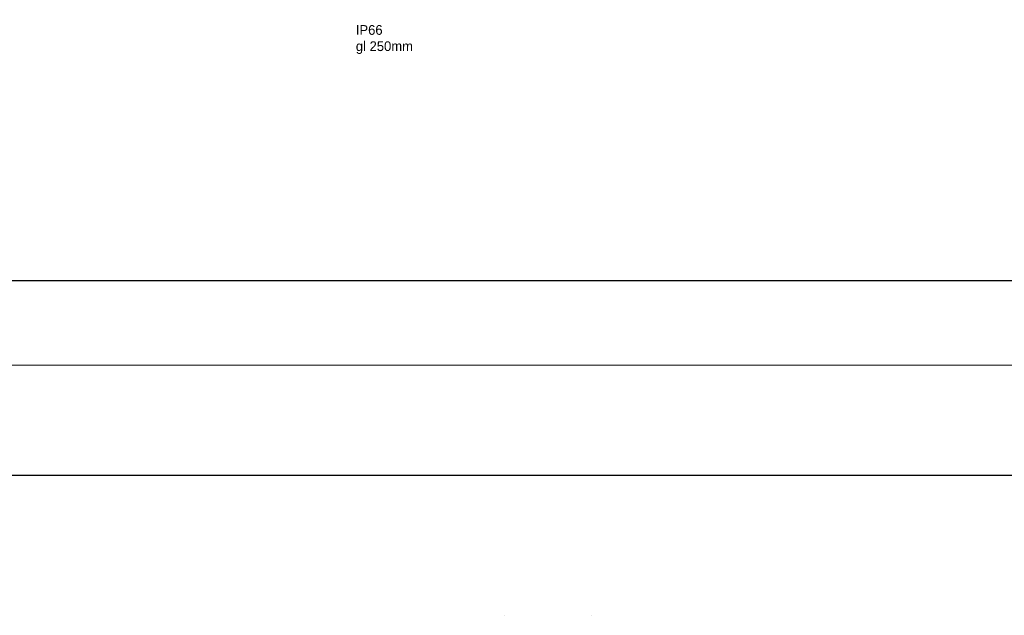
# Model space of a CAD drawing. Header units: centimetres. Extents: x -4250 to -484, y 169 to 6592.
# Tile 101 of 178: x -1984 to -1731, y 4594 to 4747. Entities that reach past the tile are written whole.
import ezdxf

# ---------------------------------------------------------------- set-up
doc = ezdxf.new("R2010")
doc.units = ezdxf.units.CM
doc.layers.add('1', color=7, linetype='Continuous')
doc.layers.add('RAMKA1', color=100, linetype='Continuous')
doc.layers.add('Ramka zew.', color=9, linetype='Continuous', lineweight=20, plot=False)

# ---------------------------------------------------------------- blocks, each defined once
blk = doc.blocks.new('A$C6101')
at = {"layer": 'RAMKA1'}
blk.add_line((390.33, 0.38), (0.32, 0.38), dxfattribs=at)

msp = doc.modelspace()

# ---------------------------------------------------------------- linework, layer by layer
msp.add_line((-2472.1334, 4629.6904), (-1451.6381, 4629.6904))
at = {"layer": '1', "color": 3}
for p, q in [((-1859.1639, 4593.7078), (-1859.1639, 4593.7078)), ((-1836.6639, 4593.7078), (-1836.6639, 4593.7078))]:
    msp.add_line(p, q, dxfattribs=at)
at = {"layer": 'Ramka zew.'}
msp.add_lwpolyline([(-2033.6998, 4657.9876), (-1613.6998, 4657.9876), (-1613.6998, 4954.9876), (-2033.6998, 4954.9876)], close=True, dxfattribs=at)

# ---------------------------------------------------------------- block references
at = {"layer": '1', "color": 1}
msp.add_blockref('A$C6101', (-2011.2083, 4679.2005), dxfattribs=at)

# ---------------------------------------------------------------- texts
at = {"insert": (-1897.3321, 4745.2893), "char_height": 2.5, "width": 37.827904, "attachment_point": 1}
msp.add_mtext('\\C7;IP66\\Pgl 250mm', dxfattribs=at)

doc.saveas('drawing.dxf')
